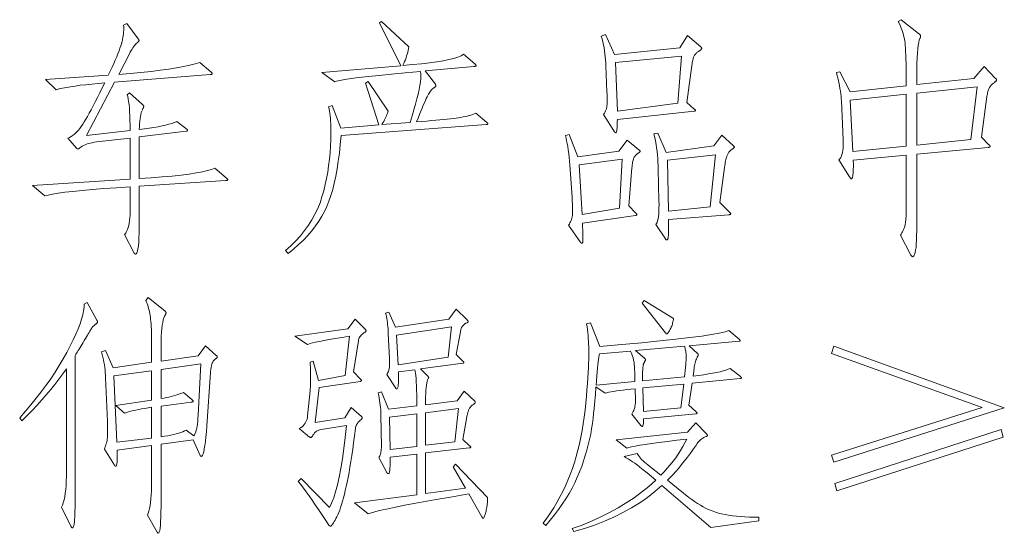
# Model space of a CAD drawing. Extents: x 0 to 1189, y 0 to 841.
# Tile 16 of 135: x 40 to 61, y 63 to 74. Entities that reach past the tile are written whole.
import ezdxf

# ---------------------------------------------------------------- set-up
doc = ezdxf.new("R2010")
doc.units = 0

msp = doc.modelspace()

# ---------------------------------------------------------------- linework, layer by layer
at = {"color": 7, "lineweight": 13}
for points in [[(44.449, 70.735), (44.456, 70.728), (44.462, 70.723), (44.468, 70.717), (44.472, 70.713), (44.476, 70.708), (44.48, 70.704), (44.482, 70.701), (44.484, 70.697), (44.485, 70.695), (44.486, 70.692), (44.485, 70.69), (44.484, 70.688), (44.481, 70.686), (44.477, 70.685), (44.472, 70.683), (44.467, 70.682), (44.46, 70.68), (44.452, 70.679), (44.443, 70.678), (44.433, 70.676), (42.596, 70.555), (42.596, 69.811), (42.595, 69.677), (42.593, 69.558), (42.589, 69.453), (42.583, 69.361), (42.576, 69.284), (42.567, 69.221), (42.557, 69.172), (42.545, 69.137), (42.532, 69.116), (42.517, 69.109), (42.513, 69.109), (42.51, 69.109), (42.508, 69.11), (42.505, 69.112), (42.502, 69.114), (42.499, 69.116), (42.497, 69.119), (42.495, 69.122), (42.492, 69.126), (42.49, 69.13), (42.284, 69.526), (42.306, 69.558), (42.326, 69.594), (42.344, 69.633), (42.359, 69.675), (42.371, 69.721), (42.382, 69.77), (42.39, 69.823), (42.396, 69.879), (42.399, 69.938), (42.4, 70.001), (42.4, 70.544), (42.108, 70.524), (41.839, 70.505), (41.596, 70.485), (41.377, 70.465), (41.182, 70.446), (41.012, 70.426), (40.867, 70.407), (40.747, 70.387), (40.651, 70.368), (40.579, 70.349), (40.321, 70.571), (42.4, 70.708), (42.4, 71.584), (41.683, 71.5), (41.635, 71.493), (41.591, 71.485), (41.549, 71.475), (41.509, 71.465), (41.473, 71.452), (41.439, 71.439), (41.407, 71.425), (41.378, 71.409), (41.352, 71.392), (41.329, 71.373), (41.324, 71.369), (41.319, 71.366), (41.314, 71.363), (41.309, 71.36), (41.305, 71.357), (41.301, 71.356), (41.297, 71.354), (41.293, 71.353), (41.29, 71.352), (41.287, 71.352), (41.283, 71.352), (41.28, 71.353), (41.277, 71.354), (41.274, 71.355), (41.271, 71.356), (41.268, 71.358), (41.264, 71.36), (41.261, 71.362), (41.258, 71.365), (41.255, 71.368), (41.07, 71.579), (41.109, 71.598), (41.147, 71.62), (41.184, 71.646), (41.22, 71.675), (41.256, 71.709), (41.291, 71.745), (41.325, 71.785), (41.359, 71.829), (41.392, 71.877), (41.424, 71.928), (41.457, 71.983), (41.492, 72.045), (41.53, 72.114), (41.57, 72.188), (41.613, 72.268), (41.658, 72.355), (41.705, 72.447), (41.755, 72.546), (41.807, 72.651), (41.862, 72.762), (41.718, 72.749), (41.582, 72.736), (41.456, 72.722), (41.339, 72.708), (41.231, 72.693), (41.132, 72.678), (41.042, 72.663), (40.962, 72.647), (40.89, 72.631), (40.827, 72.614), (40.595, 72.83), (41.936, 72.925), (41.978, 73.013), (42.016, 73.096), (42.052, 73.174), (42.085, 73.248), (42.114, 73.317), (42.141, 73.382), (42.164, 73.442), (42.184, 73.498), (42.201, 73.549), (42.216, 73.596), (42.228, 73.64), (42.238, 73.683), (42.247, 73.725), (42.254, 73.766), (42.259, 73.806), (42.263, 73.845), (42.266, 73.883), (42.266, 73.92), (42.266, 73.956), (42.263, 73.992), (42.327, 74.023), (42.575, 73.696), (42.578, 73.693), (42.58, 73.69), (42.583, 73.687), (42.585, 73.683), (42.587, 73.68), (42.588, 73.677), (42.589, 73.674), (42.59, 73.671), (42.59, 73.668), (42.59, 73.664), (42.59, 73.661), (42.589, 73.658), (42.588, 73.654), (42.586, 73.651), (42.584, 73.647), (42.581, 73.644), (42.578, 73.64), (42.574, 73.636), (42.569, 73.632), (42.564, 73.627), (42.548, 73.615), (42.532, 73.599), (42.515, 73.581), (42.497, 73.56), (42.48, 73.536), (42.461, 73.51), (42.443, 73.481), (42.424, 73.45), (42.404, 73.416), (42.385, 73.379), (42.158, 72.941), (42.403, 72.962), (42.632, 72.983), (42.846, 73.006), (43.043, 73.03), (43.224, 73.055), (43.389, 73.081), (43.538, 73.107), (43.671, 73.135), (43.788, 73.164), (43.889, 73.195), (44.121, 72.994), (44.127, 72.989), (44.133, 72.984), (44.138, 72.979), (44.142, 72.975), (44.145, 72.971), (44.148, 72.967), (44.15, 72.963), (44.152, 72.96), (44.153, 72.957), (44.153, 72.954), (44.153, 72.952), (44.151, 72.949), (44.149, 72.947), (44.145, 72.945), (44.141, 72.943), (44.136, 72.941), (44.13, 72.94), (44.123, 72.938), (44.115, 72.937), (44.106, 72.936), (42.068, 72.778), (41.471, 71.637), (42.4, 71.743), (42.4, 71.855), (42.398, 71.959), (42.395, 72.056), (42.39, 72.144), (42.385, 72.225), (42.378, 72.297), (42.369, 72.362), (42.36, 72.419), (42.349, 72.467), (42.337, 72.508), (42.39, 72.545), (42.664, 72.297), (42.669, 72.293), (42.674, 72.289), (42.678, 72.285), (42.681, 72.281), (42.684, 72.277), (42.687, 72.273), (42.688, 72.269), (42.69, 72.265), (42.691, 72.261), (42.691, 72.258), (42.691, 72.254), (42.69, 72.25), (42.689, 72.246), (42.688, 72.241), (42.687, 72.237), (42.685, 72.233), (42.683, 72.228), (42.681, 72.223), (42.678, 72.218), (42.675, 72.213), (42.662, 72.188), (42.65, 72.159), (42.639, 72.126), (42.629, 72.088), (42.621, 72.045), (42.614, 71.998), (42.607, 71.946), (42.602, 71.89), (42.598, 71.829), (42.596, 71.764), (42.706, 71.778), (42.81, 71.793), (42.907, 71.808), (42.998, 71.825), (43.081, 71.842), (43.158, 71.86), (43.228, 71.878), (43.292, 71.897), (43.348, 71.917), (43.398, 71.938), (43.615, 71.764), (43.617, 71.762), (43.618, 71.76), (43.62, 71.758), (43.621, 71.756), (43.623, 71.753), (43.623, 71.751), (43.624, 71.749), (43.625, 71.747), (43.625, 71.745), (43.625, 71.743), (43.625, 71.741), (43.624, 71.739), (43.623, 71.737), (43.621, 71.735), (43.619, 71.734), (43.616, 71.732), (43.612, 71.731), (43.608, 71.729), (43.604, 71.728), (43.599, 71.727), (42.596, 71.611), (42.596, 70.719), (42.85, 70.736), (43.084, 70.755), (43.297, 70.774), (43.489, 70.795), (43.661, 70.816), (43.811, 70.839), (43.941, 70.863), (44.05, 70.888), (44.138, 70.913), (44.206, 70.94)], [(50.008, 71.917), (50.012, 71.914), (50.015, 71.911), (50.018, 71.908), (50.021, 71.905), (50.023, 71.902), (50.025, 71.899), (50.027, 71.896), (50.028, 71.893), (50.028, 71.891), (50.029, 71.888), (50.028, 71.885), (50.027, 71.883), (50.025, 71.881), (50.023, 71.879), (50.019, 71.877), (50.015, 71.875), (50.011, 71.873), (50.005, 71.872), (49.999, 71.871), (49.992, 71.87), (46.898, 71.637), (46.882, 71.445), (46.863, 71.263), (46.84, 71.089), (46.815, 70.924), (46.786, 70.768), (46.754, 70.621), (46.72, 70.484), (46.682, 70.355), (46.641, 70.235), (46.597, 70.125), (46.548, 70.019), (46.491, 69.915), (46.427, 69.811), (46.356, 69.709), (46.277, 69.608), (46.19, 69.508), (46.096, 69.409), (45.994, 69.311), (45.885, 69.215), (45.768, 69.119), (45.716, 69.183), (45.829, 69.285), (45.934, 69.391), (46.032, 69.499), (46.121, 69.609), (46.203, 69.723), (46.276, 69.839), (46.342, 69.958), (46.4, 70.08), (46.45, 70.204), (46.492, 70.331), (46.528, 70.46), (46.56, 70.591), (46.589, 70.723), (46.613, 70.858), (46.634, 70.994), (46.651, 71.132), (46.665, 71.271), (46.674, 71.413), (46.68, 71.556), (46.682, 71.701), (46.681, 71.767), (46.68, 71.831), (46.677, 71.892), (46.674, 71.951), (46.67, 72.007), (46.665, 72.06), (46.658, 72.112), (46.651, 72.16), (46.643, 72.206), (46.634, 72.25), (46.708, 72.276), (46.893, 71.796), (47.706, 71.864), (47.421, 72.756), (47.474, 72.788), (47.901, 72.16), (47.894, 72.137), (47.886, 72.113), (47.876, 72.087), (47.865, 72.06), (47.852, 72.032), (47.838, 72.002), (47.823, 71.971), (47.807, 71.939), (47.789, 71.905), (47.769, 71.87), (48.371, 71.917), (48.414, 72.055), (48.453, 72.185), (48.487, 72.306), (48.516, 72.419), (48.541, 72.523), (48.562, 72.618), (48.578, 72.705), (48.589, 72.784), (48.596, 72.853), (48.598, 72.915), (48.598, 72.924), (48.598, 72.934), (48.598, 72.943), (48.597, 72.952), (48.597, 72.961), (48.596, 72.97), (48.595, 72.979), (48.595, 72.987), (48.594, 72.996), (48.593, 73.005), (48.266, 72.975), (47.971, 72.947), (47.708, 72.92), (47.477, 72.896), (47.278, 72.873), (47.112, 72.851), (46.977, 72.832), (46.875, 72.814), (46.804, 72.797), (46.766, 72.783), (46.492, 72.983), (48.17, 73.126), (47.716, 74.039), (47.759, 74.071), (48.345, 73.532), (48.338, 73.493), (48.329, 73.454), (48.32, 73.414), (48.309, 73.374), (48.297, 73.334), (48.284, 73.294), (48.269, 73.254), (48.253, 73.213), (48.236, 73.172), (48.218, 73.131), (48.424, 73.149), (48.613, 73.168), (48.784, 73.188), (48.939, 73.21), (49.077, 73.233), (49.198, 73.257), (49.302, 73.283), (49.389, 73.31), (49.458, 73.339), (49.511, 73.369), (49.749, 73.168), (49.755, 73.163), (49.76, 73.158), (49.765, 73.154), (49.769, 73.149), (49.773, 73.145), (49.775, 73.141), (49.778, 73.138), (49.779, 73.134), (49.78, 73.131), (49.781, 73.129), (49.78, 73.126), (49.779, 73.124), (49.776, 73.121), (49.773, 73.119), (49.769, 73.117), (49.763, 73.116), (49.757, 73.114), (49.75, 73.113), (49.742, 73.111), (49.733, 73.11), (48.693, 73.015), (48.91, 72.73), (48.912, 72.727), (48.913, 72.724), (48.915, 72.721), (48.916, 72.717), (48.917, 72.714), (48.918, 72.711), (48.919, 72.708), (48.92, 72.705), (48.92, 72.702), (48.92, 72.698), (48.92, 72.695), (48.919, 72.692), (48.918, 72.689), (48.917, 72.687), (48.915, 72.684), (48.912, 72.681), (48.91, 72.679), (48.907, 72.676), (48.903, 72.674), (48.899, 72.672), (48.882, 72.662), (48.866, 72.649), (48.85, 72.636), (48.834, 72.62), (48.818, 72.603), (48.803, 72.584), (48.788, 72.563), (48.774, 72.54), (48.76, 72.516), (48.746, 72.49), (48.731, 72.46), (48.714, 72.424), (48.696, 72.383), (48.675, 72.335), (48.652, 72.282), (48.627, 72.223), (48.601, 72.158), (48.572, 72.087), (48.541, 72.01), (48.508, 71.928), (48.62, 71.937), (48.726, 71.946), (48.826, 71.955), (48.919, 71.964), (49.007, 71.972), (49.088, 71.98), (49.163, 71.988), (49.231, 71.995), (49.294, 72.002), (49.35, 72.009), (49.402, 72.017), (49.452, 72.025), (49.5, 72.033), (49.545, 72.042), (49.589, 72.052), (49.629, 72.063), (49.668, 72.074), (49.704, 72.086), (49.738, 72.099), (49.77, 72.112)], [(60.856, 72.857), (60.86, 72.853), (60.864, 72.848), (60.867, 72.845), (60.869, 72.841), (60.872, 72.837), (60.874, 72.833), (60.875, 72.83), (60.876, 72.826), (60.877, 72.823), (60.877, 72.82), (60.877, 72.816), (60.875, 72.812), (60.872, 72.808), (60.868, 72.803), (60.863, 72.798), (60.857, 72.792), (60.85, 72.786), (60.842, 72.779), (60.832, 72.772), (60.822, 72.764), (60.811, 72.756), (60.8, 72.748), (60.79, 72.739), (60.78, 72.731), (60.771, 72.721), (60.762, 72.712), (60.753, 72.702), (60.745, 72.693), (60.737, 72.682), (60.729, 72.672), (60.722, 72.66), (60.715, 72.647), (60.709, 72.632), (60.702, 72.615), (60.696, 72.595), (60.691, 72.574), (60.685, 72.551), (60.68, 72.527), (60.676, 72.5), (60.671, 72.471), (60.555, 71.6), (60.713, 71.442), (60.718, 71.437), (60.723, 71.432), (60.727, 71.427), (60.73, 71.423), (60.733, 71.419), (60.736, 71.415), (60.737, 71.411), (60.739, 71.408), (60.74, 71.405), (60.74, 71.402), (60.739, 71.4), (60.738, 71.397), (60.736, 71.395), (60.733, 71.393), (60.729, 71.391), (60.725, 71.389), (60.719, 71.388), (60.713, 71.386), (60.706, 71.385), (60.698, 71.384), (59.172, 71.241), (59.172, 69.61), (59.171, 69.504), (59.168, 69.409), (59.164, 69.325), (59.158, 69.252), (59.15, 69.19), (59.14, 69.14), (59.128, 69.101), (59.115, 69.073), (59.099, 69.056), (59.082, 69.051), (59.08, 69.051), (59.078, 69.052), (59.075, 69.054), (59.072, 69.056), (59.069, 69.06), (59.066, 69.064), (59.062, 69.069), (59.059, 69.074), (59.055, 69.08), (59.051, 69.087), (58.824, 69.51), (58.84, 69.536), (58.855, 69.562), (58.869, 69.587), (58.881, 69.612), (58.892, 69.636), (58.902, 69.66), (58.911, 69.683), (58.918, 69.706), (58.924, 69.728), (58.929, 69.75), (58.933, 69.773), (58.937, 69.8), (58.94, 69.831), (58.943, 69.865), (58.945, 69.902), (58.947, 69.944), (58.948, 69.988), (58.949, 70.036), (58.95, 70.088), (58.95, 70.143), (58.95, 71.22), (57.821, 71.115), (57.821, 71.081), (57.822, 71.049), (57.822, 71.018), (57.822, 70.988), (57.822, 70.959), (57.821, 70.931), (57.82, 70.904), (57.819, 70.878), (57.817, 70.853), (57.815, 70.83), (57.813, 70.807), (57.811, 70.788), (57.808, 70.77), (57.806, 70.755), (57.803, 70.742), (57.8, 70.732), (57.797, 70.724), (57.793, 70.718), (57.79, 70.715), (57.786, 70.713), (57.782, 70.714), (57.778, 70.715), (57.774, 70.717), (57.77, 70.72), (57.766, 70.724), (57.761, 70.729), (57.756, 70.734), (57.752, 70.74), (57.747, 70.748), (57.741, 70.756), (57.514, 71.12), (57.534, 71.142), (57.552, 71.169), (57.567, 71.2), (57.579, 71.236), (57.59, 71.276), (57.597, 71.32), (57.603, 71.369), (57.606, 71.422), (57.606, 71.48), (57.604, 71.542), (57.567, 72.376), (57.564, 72.423), (57.56, 72.473), (57.553, 72.526), (57.545, 72.582), (57.535, 72.642), (57.524, 72.704), (57.511, 72.769), (57.496, 72.837), (57.48, 72.909), (57.462, 72.983), (57.535, 72.999), (57.752, 72.566), (58.95, 72.698), (58.95, 72.831), (58.949, 72.954), (58.948, 73.068), (58.946, 73.173), (58.944, 73.268), (58.941, 73.355), (58.937, 73.431), (58.933, 73.499), (58.929, 73.557), (58.924, 73.606), (58.918, 73.651), (58.91, 73.696), (58.9, 73.741), (58.888, 73.786), (58.875, 73.832), (58.86, 73.878), (58.843, 73.924), (58.824, 73.971), (58.804, 74.018), (58.781, 74.066), (58.839, 74.108), (59.214, 73.812), (59.222, 73.806), (59.229, 73.8), (59.236, 73.794), (59.241, 73.789), (59.246, 73.783), (59.25, 73.778), (59.253, 73.773), (59.255, 73.768), (59.256, 73.764), (59.256, 73.759), (59.256, 73.755), (59.256, 73.751), (59.255, 73.746), (59.254, 73.741), (59.252, 73.736), (59.251, 73.73), (59.249, 73.725), (59.246, 73.719), (59.244, 73.713), (59.241, 73.707), (59.228, 73.674), (59.216, 73.627), (59.206, 73.565), (59.197, 73.489), (59.189, 73.398), (59.183, 73.292), (59.178, 73.172), (59.175, 73.038), (59.173, 72.888), (59.172, 72.725), (60.391, 72.857), (60.613, 73.11)], [(54.284, 73.77), (54.569, 73.527), (54.573, 73.524), (54.576, 73.521), (54.579, 73.518), (54.582, 73.514), (54.584, 73.511), (54.586, 73.508), (54.588, 73.505), (54.589, 73.502), (54.59, 73.499), (54.59, 73.495), (54.589, 73.492), (54.587, 73.488), (54.584, 73.484), (54.58, 73.479), (54.575, 73.473), (54.568, 73.467), (54.56, 73.46), (54.551, 73.453), (54.541, 73.446), (54.529, 73.437), (54.517, 73.429), (54.506, 73.42), (54.495, 73.412), (54.485, 73.403), (54.475, 73.394), (54.466, 73.385), (54.457, 73.376), (54.449, 73.366), (54.441, 73.357), (54.434, 73.348), (54.427, 73.337), (54.421, 73.324), (54.415, 73.308), (54.409, 73.29), (54.403, 73.27), (54.398, 73.247), (54.392, 73.222), (54.388, 73.194), (54.383, 73.164), (54.379, 73.131), (54.273, 72.345), (54.431, 72.202), (54.436, 72.198), (54.441, 72.194), (54.445, 72.19), (54.448, 72.187), (54.451, 72.184), (54.454, 72.181), (54.455, 72.178), (54.457, 72.175), (54.458, 72.173), (54.458, 72.17), (54.458, 72.168), (54.457, 72.166), (54.455, 72.165), (54.454, 72.163), (54.451, 72.161), (54.448, 72.16), (54.445, 72.158), (54.441, 72.157), (54.436, 72.156), (54.431, 72.155), (52.79, 71.98), (52.789, 71.926), (52.788, 71.878), (52.787, 71.835), (52.785, 71.798), (52.782, 71.767), (52.778, 71.741), (52.774, 71.721), (52.769, 71.707), (52.764, 71.698), (52.758, 71.695), (52.756, 71.696), (52.753, 71.696), (52.751, 71.697), (52.749, 71.699), (52.746, 71.701), (52.743, 71.703), (52.741, 71.706), (52.738, 71.709), (52.735, 71.712), (52.732, 71.716), (52.494, 72.086), (52.504, 72.101), (52.514, 72.116), (52.522, 72.131), (52.53, 72.146), (52.538, 72.161), (52.544, 72.176), (52.55, 72.191), (52.555, 72.206), (52.559, 72.221), (52.563, 72.236), (52.565, 72.254), (52.568, 72.274), (52.57, 72.298), (52.571, 72.326), (52.572, 72.357), (52.572, 72.392), (52.572, 72.43), (52.571, 72.472), (52.57, 72.517), (52.568, 72.566), (52.547, 73.126), (52.544, 73.189), (52.539, 73.253), (52.533, 73.316), (52.526, 73.379), (52.516, 73.443), (52.506, 73.506), (52.493, 73.569), (52.479, 73.633), (52.464, 73.696), (52.446, 73.759), (52.536, 73.791), (52.726, 73.364), (54.12, 73.511)], [(54.157, 73.327), (52.753, 73.195), (52.79, 72.155), (54.078, 72.329)], [(60.465, 72.677), (59.172, 72.54), (59.172, 71.431), (60.328, 71.553)], [(58.95, 71.41), (58.95, 72.519), (57.752, 72.392), (57.81, 71.299)], [(53.001, 71.537), (53.249, 71.331), (53.254, 71.328), (53.258, 71.325), (53.262, 71.322), (53.266, 71.319), (53.269, 71.316), (53.271, 71.313), (53.273, 71.31), (53.274, 71.307), (53.275, 71.305), (53.275, 71.302), (53.275, 71.299), (53.273, 71.296), (53.271, 71.292), (53.268, 71.289), (53.263, 71.284), (53.258, 71.28), (53.252, 71.275), (53.245, 71.269), (53.237, 71.263), (53.228, 71.257), (53.218, 71.251), (53.209, 71.244), (53.201, 71.236), (53.192, 71.228), (53.184, 71.22), (53.176, 71.212), (53.169, 71.202), (53.162, 71.193), (53.155, 71.183), (53.149, 71.173), (53.142, 71.161), (53.137, 71.147), (53.131, 71.13), (53.126, 71.111), (53.121, 71.09), (53.116, 71.066), (53.112, 71.039), (53.108, 71.011), (53.104, 70.979), (53.101, 70.946), (53.038, 70.138), (53.186, 69.985), (53.19, 69.981), (53.193, 69.977), (53.196, 69.973), (53.199, 69.969), (53.201, 69.966), (53.203, 69.962), (53.205, 69.959), (53.206, 69.956), (53.206, 69.953), (53.207, 69.951), (53.206, 69.948), (53.206, 69.946), (53.204, 69.943), (53.202, 69.941), (53.2, 69.939), (53.197, 69.938), (53.194, 69.936), (53.19, 69.935), (53.185, 69.933), (53.18, 69.932), (52.045, 69.768), (52.047, 69.72), (52.049, 69.676), (52.051, 69.634), (52.052, 69.595), (52.053, 69.56), (52.054, 69.528), (52.055, 69.499), (52.055, 69.473), (52.056, 69.45), (52.056, 69.431), (52.056, 69.414), (52.055, 69.398), (52.054, 69.385), (52.052, 69.373), (52.051, 69.363), (52.048, 69.355), (52.045, 69.349), (52.042, 69.344), (52.039, 69.342), (52.035, 69.341), (52.031, 69.341), (52.026, 69.342), (52.022, 69.343), (52.019, 69.345), (52.015, 69.347), (52.011, 69.35), (52.008, 69.354), (52.004, 69.358), (52.001, 69.362), (51.998, 69.367), (51.75, 69.726), (51.766, 69.749), (51.78, 69.772), (51.793, 69.797), (51.804, 69.822), (51.813, 69.848), (51.821, 69.875), (51.826, 69.903), (51.831, 69.932), (51.833, 69.962), (51.834, 69.993), (51.834, 70.024), (51.834, 70.056), (51.833, 70.088), (51.832, 70.12), (51.831, 70.153), (51.83, 70.186), (51.829, 70.22), (51.827, 70.254), (51.826, 70.288), (51.824, 70.323), (51.787, 70.914), (51.78, 71.006), (51.772, 71.093), (51.764, 71.176), (51.754, 71.255), (51.744, 71.33), (51.733, 71.4), (51.722, 71.466), (51.709, 71.527), (51.695, 71.584), (51.681, 71.637), (51.76, 71.658), (51.95, 71.183), (52.821, 71.305)], [(55.017, 71.648), (55.265, 71.421), (55.269, 71.417), (55.273, 71.413), (55.276, 71.409), (55.279, 71.406), (55.281, 71.402), (55.283, 71.399), (55.285, 71.396), (55.286, 71.394), (55.286, 71.391), (55.287, 71.389), (55.286, 71.387), (55.284, 71.384), (55.281, 71.38), (55.277, 71.376), (55.272, 71.371), (55.266, 71.366), (55.258, 71.36), (55.249, 71.354), (55.24, 71.347), (55.229, 71.339), (55.217, 71.331), (55.206, 71.322), (55.196, 71.312), (55.186, 71.302), (55.176, 71.291), (55.167, 71.28), (55.159, 71.268), (55.151, 71.255), (55.143, 71.242), (55.136, 71.228), (55.129, 71.213), (55.123, 71.194), (55.116, 71.174), (55.11, 71.15), (55.104, 71.125), (55.098, 71.096), (55.092, 71.065), (55.086, 71.031), (55.081, 70.995), (55.075, 70.956), (54.975, 70.212), (55.176, 70.011), (55.182, 70.005), (55.187, 69.999), (55.192, 69.994), (55.196, 69.989), (55.199, 69.984), (55.202, 69.98), (55.205, 69.976), (55.206, 69.972), (55.207, 69.969), (55.207, 69.966), (55.207, 69.964), (55.206, 69.961), (55.204, 69.959), (55.201, 69.957), (55.198, 69.955), (55.194, 69.953), (55.189, 69.952), (55.184, 69.95), (55.177, 69.949), (55.17, 69.948), (53.877, 69.848), (53.878, 69.786), (53.879, 69.729), (53.879, 69.678), (53.879, 69.632), (53.879, 69.592), (53.879, 69.556), (53.878, 69.526), (53.877, 69.501), (53.876, 69.482), (53.874, 69.468), (53.873, 69.457), (53.871, 69.447), (53.869, 69.438), (53.866, 69.43), (53.864, 69.424), (53.861, 69.419), (53.858, 69.415), (53.855, 69.412), (53.852, 69.41), (53.848, 69.41), (53.844, 69.41), (53.841, 69.41), (53.837, 69.411), (53.834, 69.413), (53.83, 69.415), (53.827, 69.417), (53.823, 69.42), (53.82, 69.423), (53.817, 69.427), (53.814, 69.431), (53.608, 69.737), (53.623, 69.758), (53.636, 69.786), (53.647, 69.82), (53.657, 69.861), (53.665, 69.908), (53.671, 69.962), (53.675, 70.023), (53.677, 70.09), (53.678, 70.163), (53.676, 70.244), (53.661, 70.925), (53.659, 70.999), (53.655, 71.073), (53.65, 71.147), (53.644, 71.222), (53.636, 71.297), (53.626, 71.372), (53.614, 71.447), (53.602, 71.523), (53.587, 71.598), (53.571, 71.674), (53.65, 71.69), (53.83, 71.278), (54.848, 71.421)], [(54.88, 71.225), (53.856, 71.115), (53.877, 70.027), (54.769, 70.117)], [(52.895, 71.13), (51.977, 71.009), (52.04, 69.953), (52.837, 70.085)], [(41.693, 67.699), (41.695, 67.695), (41.697, 67.691), (41.698, 67.686), (41.7, 67.682), (41.701, 67.678), (41.702, 67.674), (41.703, 67.67), (41.703, 67.665), (41.704, 67.661), (41.704, 67.657), (41.703, 67.653), (41.702, 67.648), (41.7, 67.644), (41.697, 67.64), (41.694, 67.635), (41.689, 67.631), (41.684, 67.626), (41.678, 67.621), (41.672, 67.617), (41.664, 67.612), (41.656, 67.607), (41.648, 67.601), (41.64, 67.595), (41.632, 67.588), (41.624, 67.58), (41.617, 67.572), (41.609, 67.563), (41.601, 67.554), (41.593, 67.544), (41.585, 67.533), (41.576, 67.52), (41.566, 67.504), (41.554, 67.486), (41.54, 67.464), (41.525, 67.438), (41.508, 67.41), (41.489, 67.379), (41.469, 67.344), (41.447, 67.307), (41.424, 67.266), (41.4, 67.225), (41.377, 67.186), (41.355, 67.149), (41.334, 67.114), (41.314, 67.081), (41.295, 67.051), (41.277, 67.022), (41.26, 66.996), (41.244, 66.972), (41.229, 66.949), (41.229, 64.109), (41.228, 63.993), (41.228, 63.886), (41.227, 63.789), (41.226, 63.702), (41.225, 63.625), (41.223, 63.558), (41.221, 63.5), (41.218, 63.452), (41.216, 63.414), (41.213, 63.386), (41.209, 63.364), (41.206, 63.344), (41.202, 63.327), (41.198, 63.312), (41.194, 63.299), (41.19, 63.289), (41.185, 63.28), (41.181, 63.275), (41.176, 63.271), (41.17, 63.27), (41.168, 63.27), (41.166, 63.271), (41.163, 63.273), (41.16, 63.276), (41.157, 63.279), (41.154, 63.283), (41.15, 63.288), (41.147, 63.294), (41.143, 63.3), (41.139, 63.307), (40.938, 63.708), (40.958, 63.754), (40.976, 63.807), (40.992, 63.867), (41.006, 63.934), (41.017, 64.008), (41.027, 64.089), (41.034, 64.177), (41.04, 64.272), (41.043, 64.375), (41.044, 64.484), (41.044, 66.664), (40.965, 66.553), (40.882, 66.441), (40.796, 66.33), (40.707, 66.218), (40.613, 66.107), (40.517, 65.997), (40.416, 65.886), (40.312, 65.776), (40.205, 65.666), (40.094, 65.556), (40.046, 65.619), (40.168, 65.757), (40.286, 65.895), (40.398, 66.033), (40.506, 66.172), (40.609, 66.311), (40.707, 66.45), (40.8, 66.59), (40.889, 66.731), (40.973, 66.872), (41.052, 67.013), (41.124, 67.15), (41.189, 67.28), (41.245, 67.403), (41.294, 67.517), (41.335, 67.624), (41.367, 67.723), (41.392, 67.814), (41.409, 67.898), (41.418, 67.974), (41.419, 68.042), (41.482, 68.079)], [(44.238, 66.949), (44.242, 66.946), (44.245, 66.943), (44.248, 66.94), (44.251, 66.936), (44.253, 66.933), (44.255, 66.93), (44.257, 66.926), (44.258, 66.922), (44.258, 66.919), (44.259, 66.915), (44.258, 66.911), (44.257, 66.907), (44.255, 66.903), (44.252, 66.899), (44.248, 66.894), (44.243, 66.889), (44.238, 66.884), (44.232, 66.879), (44.224, 66.873), (44.216, 66.868), (44.208, 66.862), (44.2, 66.855), (44.193, 66.848), (44.186, 66.84), (44.179, 66.831), (44.172, 66.822), (44.166, 66.813), (44.161, 66.803), (44.155, 66.792), (44.15, 66.781), (44.146, 66.768), (44.141, 66.754), (44.137, 66.739), (44.134, 66.721), (44.13, 66.703), (44.127, 66.682), (44.124, 66.66), (44.121, 66.637), (44.118, 66.612), (44.116, 66.585), (44.037, 65.445), (44.027, 65.321), (44.017, 65.209), (44.006, 65.111), (43.995, 65.026), (43.983, 64.954), (43.97, 64.895), (43.958, 64.849), (43.944, 64.817), (43.93, 64.797), (43.916, 64.79), (43.913, 64.791), (43.911, 64.791), (43.909, 64.792), (43.907, 64.794), (43.905, 64.796), (43.903, 64.798), (43.901, 64.801), (43.899, 64.804), (43.897, 64.807), (43.894, 64.811), (43.747, 65.144), (43.06, 65.054), (43.06, 63.856), (43.06, 63.723), (43.058, 63.603), (43.055, 63.498), (43.051, 63.407), (43.046, 63.329), (43.039, 63.266), (43.032, 63.217), (43.023, 63.182), (43.013, 63.161), (43.002, 63.154), (43, 63.154), (42.998, 63.155), (42.995, 63.156), (42.993, 63.158), (42.99, 63.16), (42.988, 63.163), (42.985, 63.167), (42.982, 63.171), (42.979, 63.175), (42.976, 63.18), (42.77, 63.539), (42.787, 63.581), (42.802, 63.629), (42.816, 63.684), (42.827, 63.745), (42.837, 63.814), (42.845, 63.889), (42.852, 63.971), (42.856, 64.06), (42.859, 64.155), (42.86, 64.257), (42.86, 65.028), (42.126, 64.928), (42.127, 64.862), (42.126, 64.804), (42.125, 64.753), (42.123, 64.708), (42.121, 64.67), (42.117, 64.639), (42.113, 64.615), (42.107, 64.598), (42.101, 64.588), (42.094, 64.584), (42.091, 64.585), (42.088, 64.585), (42.085, 64.586), (42.082, 64.588), (42.08, 64.59), (42.077, 64.592), (42.075, 64.595), (42.072, 64.598), (42.07, 64.602), (42.068, 64.606), (41.851, 64.949), (41.864, 64.981), (41.876, 65.013), (41.886, 65.045), (41.895, 65.076), (41.903, 65.106), (41.909, 65.137), (41.914, 65.166), (41.917, 65.195), (41.919, 65.224), (41.92, 65.252), (41.92, 65.28), (41.92, 65.309), (41.92, 65.337), (41.919, 65.365), (41.919, 65.394), (41.918, 65.423), (41.917, 65.452), (41.917, 65.481), (41.916, 65.51), (41.915, 65.54), (41.878, 66.48), (41.875, 66.533), (41.871, 66.586), (41.866, 66.639), (41.859, 66.693), (41.851, 66.748), (41.842, 66.802), (41.832, 66.857), (41.82, 66.912), (41.808, 66.968), (41.793, 67.023), (41.878, 67.055), (42.036, 66.68), (42.86, 66.802), (42.86, 67.145), (42.859, 67.225), (42.859, 67.301), (42.857, 67.373), (42.856, 67.441), (42.853, 67.504), (42.85, 67.564), (42.847, 67.619), (42.843, 67.67), (42.838, 67.717), (42.833, 67.76), (42.828, 67.8), (42.821, 67.839), (42.814, 67.877), (42.805, 67.914), (42.796, 67.951), (42.786, 67.986), (42.776, 68.02), (42.764, 68.053), (42.752, 68.085), (42.738, 68.116), (42.786, 68.185), (43.145, 67.894), (43.149, 67.89), (43.152, 67.886), (43.156, 67.882), (43.158, 67.878), (43.161, 67.874), (43.163, 67.87), (43.164, 67.866), (43.165, 67.862), (43.166, 67.859), (43.166, 67.855), (43.166, 67.851), (43.165, 67.847), (43.165, 67.844), (43.164, 67.84), (43.163, 67.836), (43.162, 67.832), (43.161, 67.828), (43.159, 67.824), (43.157, 67.819), (43.155, 67.815), (43.137, 67.787), (43.121, 67.75), (43.107, 67.705), (43.095, 67.652), (43.084, 67.591), (43.076, 67.521), (43.069, 67.443), (43.064, 67.357), (43.061, 67.263), (43.06, 67.161), (43.06, 66.828), (43.852, 66.939), (44.005, 67.155)], [(53.988, 67.736), (53.984, 67.711), (53.98, 67.686), (53.975, 67.662), (53.969, 67.639), (53.963, 67.616), (53.956, 67.594), (53.948, 67.572), (53.939, 67.55), (53.929, 67.529), (53.919, 67.509), (53.909, 67.49), (53.9, 67.473), (53.891, 67.458), (53.883, 67.445), (53.875, 67.434), (53.868, 67.425), (53.862, 67.418), (53.857, 67.413), (53.852, 67.41), (53.848, 67.409), (53.844, 67.409), (53.841, 67.41), (53.837, 67.411), (53.834, 67.412), (53.83, 67.414), (53.827, 67.416), (53.823, 67.419), (53.82, 67.422), (53.817, 67.426), (53.814, 67.43), (53.317, 68.063), (53.365, 68.121)], [(50.023, 63.919), (50.022, 63.882), (50.02, 63.846), (50.018, 63.811), (50.015, 63.777), (50.011, 63.745), (50.007, 63.714), (50.002, 63.684), (49.996, 63.656), (49.99, 63.629), (49.984, 63.603), (49.977, 63.578), (49.971, 63.557), (49.964, 63.538), (49.958, 63.521), (49.953, 63.508), (49.947, 63.496), (49.942, 63.487), (49.937, 63.481), (49.933, 63.477), (49.928, 63.476), (49.926, 63.476), (49.924, 63.477), (49.922, 63.478), (49.919, 63.48), (49.916, 63.482), (49.914, 63.485), (49.911, 63.489), (49.908, 63.493), (49.905, 63.497), (49.902, 63.502), (49.622, 63.993), (49.232, 63.926), (48.881, 63.865), (48.569, 63.808), (48.296, 63.758), (48.062, 63.712), (47.867, 63.672), (47.712, 63.637), (47.595, 63.608), (47.517, 63.584), (47.479, 63.566), (47.183, 63.803), (48.514, 63.977), (48.514, 64.843), (47.943, 64.78), (47.944, 64.761), (47.945, 64.742), (47.945, 64.722), (47.946, 64.701), (47.945, 64.679), (47.945, 64.657), (47.944, 64.633), (47.943, 64.609), (47.942, 64.584), (47.941, 64.558), (47.939, 64.533), (47.937, 64.511), (47.935, 64.491), (47.932, 64.474), (47.93, 64.459), (47.927, 64.447), (47.923, 64.438), (47.92, 64.431), (47.916, 64.427), (47.912, 64.426), (47.908, 64.426), (47.904, 64.427), (47.9, 64.428), (47.896, 64.43), (47.892, 64.433), (47.888, 64.436), (47.885, 64.439), (47.881, 64.443), (47.878, 64.447), (47.875, 64.452), (47.701, 64.769), (47.712, 64.786), (47.722, 64.804), (47.73, 64.824), (47.738, 64.845), (47.744, 64.868), (47.749, 64.893), (47.753, 64.919), (47.756, 64.947), (47.758, 64.976), (47.759, 65.007), (47.748, 65.677), (47.748, 65.714), (47.746, 65.753), (47.743, 65.795), (47.739, 65.839), (47.734, 65.884), (47.727, 65.933), (47.72, 65.983), (47.711, 66.035), (47.701, 66.09), (47.69, 66.147), (47.764, 66.173), (47.912, 65.799), (48.514, 65.873), (48.513, 65.994), (48.512, 66.106), (48.51, 66.208), (48.507, 66.3), (48.503, 66.382), (48.498, 66.454), (48.493, 66.516), (48.487, 66.569), (48.479, 66.611), (48.471, 66.643), (48.123, 66.596), (48.124, 66.527), (48.125, 66.465), (48.124, 66.41), (48.122, 66.363), (48.119, 66.323), (48.115, 66.29), (48.109, 66.264), (48.103, 66.246), (48.095, 66.235), (48.086, 66.232), (48.084, 66.232), (48.082, 66.232), (48.08, 66.233), (48.078, 66.234), (48.075, 66.235), (48.073, 66.237), (48.071, 66.239), (48.069, 66.242), (48.067, 66.244), (48.065, 66.247), (47.875, 66.543), (47.888, 66.561), (47.899, 66.582), (47.909, 66.607), (47.917, 66.635), (47.924, 66.667), (47.929, 66.703), (47.932, 66.742), (47.934, 66.785), (47.934, 66.831), (47.933, 66.881), (47.906, 67.414), (47.904, 67.465), (47.901, 67.514), (47.897, 67.562), (47.892, 67.607), (47.887, 67.652), (47.881, 67.694), (47.874, 67.735), (47.866, 67.774), (47.858, 67.811), (47.848, 67.847), (47.917, 67.873), (48.06, 67.551), (49.2, 67.72), (49.353, 67.937), (49.585, 67.704), (49.59, 67.7), (49.595, 67.696), (49.599, 67.692), (49.602, 67.689), (49.605, 67.685), (49.607, 67.682), (49.609, 67.679), (49.611, 67.676), (49.611, 67.673), (49.612, 67.67), (49.611, 67.667), (49.61, 67.665), (49.608, 67.662), (49.605, 67.659), (49.601, 67.656), (49.596, 67.652), (49.591, 67.649), (49.585, 67.646), (49.577, 67.642), (49.569, 67.638), (49.561, 67.634), (49.553, 67.63), (49.545, 67.625), (49.537, 67.62), (49.529, 67.615), (49.522, 67.609), (49.514, 67.602), (49.507, 67.595), (49.5, 67.588), (49.493, 67.58), (49.486, 67.572), (49.48, 67.562), (49.474, 67.552), (49.468, 67.541), (49.463, 67.528), (49.458, 67.515), (49.454, 67.5), (49.45, 67.485), (49.446, 67.468), (49.443, 67.451), (49.353, 66.965), (49.495, 66.828), (49.499, 66.824), (49.503, 66.82), (49.506, 66.816), (49.509, 66.813), (49.511, 66.81), (49.513, 66.807), (49.515, 66.804), (49.516, 66.801), (49.516, 66.799), (49.517, 66.796), (49.516, 66.794), (49.516, 66.792), (49.515, 66.791), (49.513, 66.789), (49.511, 66.787), (49.509, 66.786), (49.506, 66.784), (49.503, 66.783), (49.499, 66.782), (49.495, 66.781), (48.593, 66.659), (48.746, 66.506), (48.75, 66.502), (48.753, 66.498), (48.757, 66.494), (48.759, 66.491), (48.762, 66.488), (48.764, 66.484), (48.765, 66.482), (48.766, 66.479), (48.767, 66.477), (48.767, 66.474), (48.767, 66.472), (48.767, 66.47), (48.766, 66.468), (48.765, 66.466), (48.764, 66.464), (48.763, 66.462), (48.762, 66.46), (48.76, 66.457), (48.758, 66.455), (48.756, 66.453), (48.745, 66.43), (48.736, 66.399), (48.727, 66.361), (48.719, 66.316), (48.713, 66.263), (48.708, 66.204), (48.704, 66.137), (48.701, 66.063), (48.699, 65.982), (48.698, 65.894), (49.374, 65.978), (49.522, 66.184), (49.749, 65.973), (49.751, 65.971), (49.753, 65.968), (49.754, 65.966), (49.756, 65.964), (49.757, 65.961), (49.758, 65.958), (49.758, 65.955), (49.759, 65.953), (49.759, 65.95), (49.759, 65.946), (49.759, 65.943), (49.759, 65.94), (49.758, 65.937), (49.757, 65.935), (49.755, 65.932), (49.754, 65.929), (49.752, 65.927), (49.749, 65.924), (49.747, 65.922), (49.744, 65.92), (49.726, 65.908), (49.71, 65.896), (49.695, 65.884), (49.682, 65.872), (49.669, 65.859), (49.658, 65.847), (49.648, 65.834), (49.639, 65.82), (49.631, 65.807), (49.625, 65.793), (49.619, 65.779), (49.614, 65.765), (49.609, 65.75), (49.604, 65.735), (49.599, 65.719), (49.595, 65.703), (49.591, 65.687), (49.587, 65.67), (49.583, 65.653), (49.58, 65.635), (49.495, 65.155), (49.638, 65.023), (49.643, 65.019), (49.648, 65.015), (49.651, 65.011), (49.655, 65.007), (49.658, 65.004), (49.66, 65.001), (49.662, 64.998), (49.663, 64.996), (49.664, 64.993), (49.664, 64.991), (49.664, 64.989), (49.663, 64.987), (49.662, 64.985), (49.659, 64.983), (49.656, 64.982), (49.653, 64.98), (49.649, 64.979), (49.644, 64.977), (49.639, 64.976), (49.633, 64.975), (48.698, 64.87), (48.698, 64.004), (49.554, 64.115), (49.29, 64.574), (49.342, 64.627)], [(47.41, 67.509), (47.414, 67.505), (47.418, 67.501), (47.421, 67.497), (47.424, 67.493), (47.426, 67.489), (47.428, 67.486), (47.429, 67.482), (47.431, 67.479), (47.431, 67.475), (47.431, 67.472), (47.431, 67.469), (47.43, 67.466), (47.429, 67.463), (47.427, 67.459), (47.425, 67.456), (47.422, 67.453), (47.418, 67.45), (47.414, 67.447), (47.41, 67.444), (47.405, 67.44), (47.382, 67.426), (47.361, 67.411), (47.342, 67.395), (47.325, 67.379), (47.31, 67.361), (47.297, 67.343), (47.287, 67.324), (47.278, 67.304), (47.272, 67.283), (47.268, 67.261), (47.167, 66.601), (47.321, 66.437), (47.323, 66.434), (47.324, 66.431), (47.326, 66.428), (47.327, 66.426), (47.328, 66.423), (47.329, 66.42), (47.33, 66.418), (47.331, 66.415), (47.331, 66.413), (47.331, 66.411), (47.331, 66.409), (47.33, 66.407), (47.329, 66.405), (47.328, 66.403), (47.326, 66.402), (47.323, 66.4), (47.321, 66.399), (47.318, 66.397), (47.314, 66.396), (47.31, 66.395), (46.434, 66.263), (46.349, 65.519), (46.977, 65.614), (47.115, 65.836), (47.331, 65.646), (47.335, 65.642), (47.339, 65.639), (47.342, 65.636), (47.345, 65.633), (47.347, 65.63), (47.349, 65.627), (47.35, 65.623), (47.351, 65.62), (47.352, 65.617), (47.352, 65.614), (47.352, 65.611), (47.351, 65.608), (47.35, 65.604), (47.348, 65.601), (47.346, 65.598), (47.343, 65.595), (47.339, 65.592), (47.335, 65.589), (47.331, 65.585), (47.326, 65.582), (47.307, 65.566), (47.289, 65.549), (47.273, 65.531), (47.258, 65.513), (47.245, 65.494), (47.234, 65.474), (47.224, 65.453), (47.216, 65.432), (47.209, 65.41), (47.204, 65.387), (47.185, 65.233), (47.166, 65.086), (47.147, 64.946), (47.128, 64.812), (47.108, 64.685), (47.088, 64.566), (47.069, 64.453), (47.049, 64.346), (47.029, 64.247), (47.009, 64.154), (46.989, 64.067), (46.969, 63.986), (46.949, 63.909), (46.929, 63.837), (46.909, 63.77), (46.889, 63.707), (46.869, 63.65), (46.849, 63.598), (46.829, 63.55), (46.808, 63.508), (46.789, 63.469), (46.771, 63.435), (46.754, 63.405), (46.738, 63.379), (46.724, 63.357), (46.711, 63.339), (46.699, 63.325), (46.689, 63.315), (46.679, 63.309), (46.671, 63.307), (46.668, 63.307), (46.665, 63.308), (46.662, 63.309), (46.659, 63.31), (46.655, 63.312), (46.652, 63.315), (46.649, 63.317), (46.646, 63.32), (46.643, 63.324), (46.64, 63.328), (46.563, 63.445), (46.488, 63.556), (46.417, 63.663), (46.347, 63.764), (46.281, 63.86), (46.216, 63.951), (46.155, 64.036), (46.096, 64.117), (46.039, 64.192), (45.985, 64.262), (46.048, 64.321), (46.65, 63.703), (46.696, 63.796), (46.741, 63.908), (46.783, 64.038), (46.822, 64.186), (46.86, 64.352), (46.895, 64.537), (46.928, 64.739), (46.959, 64.96), (46.988, 65.199), (47.014, 65.456), (46.471, 65.366), (46.448, 65.361), (46.427, 65.355), (46.408, 65.348), (46.39, 65.34), (46.374, 65.331), (46.359, 65.321), (46.346, 65.31), (46.334, 65.298), (46.324, 65.285), (46.315, 65.271), (46.307, 65.257), (46.3, 65.244), (46.293, 65.233), (46.287, 65.223), (46.281, 65.215), (46.276, 65.209), (46.271, 65.203), (46.267, 65.2), (46.263, 65.198), (46.259, 65.197), (46.256, 65.197), (46.253, 65.197), (46.25, 65.198), (46.247, 65.199), (46.244, 65.199), (46.24, 65.201), (46.237, 65.202), (46.234, 65.204), (46.231, 65.205), (46.228, 65.207), (46.006, 65.387), (46.037, 65.406), (46.066, 65.427), (46.091, 65.449), (46.113, 65.474), (46.133, 65.5), (46.149, 65.529), (46.163, 65.559), (46.173, 65.591), (46.181, 65.625), (46.186, 65.661), (46.238, 66.189), (46.24, 66.217), (46.242, 66.245), (46.244, 66.274), (46.245, 66.303), (46.246, 66.333), (46.247, 66.364), (46.248, 66.394), (46.248, 66.426), (46.249, 66.458), (46.249, 66.49), (46.249, 66.523), (46.248, 66.555), (46.248, 66.587), (46.247, 66.619), (46.246, 66.651), (46.245, 66.683), (46.244, 66.714), (46.242, 66.745), (46.24, 66.776), (46.238, 66.807), (46.307, 66.823), (46.418, 66.411), (46.988, 66.522), (47.078, 67.356), (46.919, 67.33), (46.775, 67.307), (46.647, 67.285), (46.535, 67.265), (46.438, 67.246), (46.356, 67.23), (46.29, 67.215), (46.24, 67.202), (46.205, 67.191), (46.186, 67.182), (45.911, 67.361), (47.041, 67.514), (47.199, 67.72)], [(55.413, 66.495), (55.417, 66.492), (55.421, 66.489), (55.424, 66.486), (55.427, 66.484), (55.429, 66.481), (55.431, 66.478), (55.432, 66.476), (55.434, 66.474), (55.434, 66.471), (55.434, 66.469), (55.434, 66.467), (55.433, 66.465), (55.432, 66.463), (55.43, 66.461), (55.428, 66.46), (55.425, 66.458), (55.421, 66.457), (55.417, 66.456), (55.413, 66.454), (55.408, 66.453), (54.384, 66.353), (54.315, 65.888), (54.463, 65.751), (54.468, 65.747), (54.473, 65.743), (54.477, 65.739), (54.48, 65.736), (54.483, 65.732), (54.485, 65.729), (54.487, 65.725), (54.488, 65.722), (54.489, 65.72), (54.489, 65.717), (54.489, 65.714), (54.488, 65.712), (54.487, 65.71), (54.485, 65.708), (54.483, 65.707), (54.48, 65.706), (54.477, 65.705), (54.473, 65.704), (54.468, 65.704), (54.463, 65.704), (53.349, 65.598), (53.349, 65.567), (53.348, 65.539), (53.346, 65.515), (53.344, 65.493), (53.341, 65.475), (53.338, 65.461), (53.334, 65.449), (53.329, 65.441), (53.324, 65.436), (53.317, 65.434), (53.315, 65.435), (53.313, 65.435), (53.311, 65.436), (53.308, 65.438), (53.306, 65.44), (53.303, 65.442), (53.3, 65.445), (53.297, 65.448), (53.294, 65.451), (53.291, 65.456), (53.101, 65.698), (53.116, 65.723), (53.129, 65.749), (53.141, 65.776), (53.151, 65.805), (53.159, 65.834), (53.166, 65.865), (53.171, 65.897), (53.174, 65.93), (53.175, 65.964), (53.175, 65.999), (53.17, 66.237), (53.078, 66.227), (52.992, 66.218), (52.913, 66.208), (52.839, 66.199), (52.772, 66.189), (52.712, 66.18), (52.657, 66.17), (52.609, 66.161), (52.567, 66.151), (52.531, 66.142), (52.33, 66.279), (52.33, 66.251), (52.328, 66.215), (52.325, 66.17), (52.321, 66.116), (52.316, 66.053), (52.309, 65.981), (52.302, 65.9), (52.293, 65.811), (52.283, 65.713), (52.272, 65.606), (52.259, 65.494), (52.242, 65.382), (52.222, 65.269), (52.198, 65.156), (52.171, 65.042), (52.141, 64.928), (52.107, 64.813), (52.07, 64.698), (52.029, 64.582), (51.985, 64.466), (51.936, 64.349), (51.882, 64.233), (51.823, 64.118), (51.759, 64.003), (51.69, 63.888), (51.615, 63.774), (51.535, 63.661), (51.45, 63.548), (51.36, 63.435), (51.264, 63.323), (51.206, 63.37), (51.285, 63.478), (51.361, 63.588), (51.433, 63.699), (51.501, 63.813), (51.566, 63.929), (51.626, 64.046), (51.683, 64.166), (51.736, 64.288), (51.786, 64.411), (51.831, 64.537), (51.874, 64.665), (51.913, 64.795), (51.949, 64.928), (51.982, 65.064), (52.012, 65.202), (52.039, 65.343), (52.063, 65.486), (52.084, 65.632), (52.102, 65.78), (52.117, 65.931), (52.129, 66.078), (52.14, 66.217), (52.15, 66.347), (52.159, 66.467), (52.166, 66.579), (52.172, 66.682), (52.177, 66.776), (52.18, 66.861), (52.182, 66.938), (52.183, 67.005), (52.182, 67.068), (52.181, 67.13), (52.178, 67.192), (52.175, 67.254), (52.171, 67.316), (52.165, 67.377), (52.159, 67.438), (52.152, 67.499), (52.144, 67.56), (52.135, 67.62), (52.214, 67.641), (52.415, 67.14), (52.886, 67.18), (53.314, 67.219), (53.698, 67.256), (54.038, 67.292), (54.335, 67.327), (54.588, 67.36), (54.798, 67.392), (54.964, 67.422), (55.086, 67.45), (55.165, 67.477), (55.387, 67.293), (55.391, 67.288), (55.394, 67.285), (55.398, 67.281), (55.4, 67.277), (55.403, 67.274), (55.405, 67.271), (55.406, 67.268), (55.407, 67.266), (55.408, 67.263), (55.408, 67.261), (55.408, 67.259), (55.407, 67.257), (55.406, 67.256), (55.405, 67.254), (55.403, 67.253), (55.4, 67.252), (55.398, 67.251), (55.394, 67.251), (55.391, 67.25), (55.387, 67.25), (54.321, 67.155), (54.5, 66.992), (54.503, 66.99), (54.506, 66.987), (54.508, 66.985), (54.51, 66.983), (54.512, 66.98), (54.513, 66.978), (54.514, 66.976), (54.515, 66.973), (54.516, 66.971), (54.516, 66.968), (54.516, 66.965), (54.515, 66.962), (54.515, 66.959), (54.514, 66.956), (54.513, 66.953), (54.512, 66.949), (54.511, 66.946), (54.509, 66.942), (54.507, 66.938), (54.505, 66.934), (54.494, 66.914), (54.484, 66.893), (54.474, 66.87), (54.465, 66.846), (54.456, 66.82), (54.449, 66.793), (54.442, 66.764), (54.436, 66.734), (54.431, 66.703), (54.426, 66.67), (54.405, 66.506), (54.522, 66.521), (54.631, 66.536), (54.731, 66.552), (54.822, 66.568), (54.905, 66.584), (54.98, 66.6), (55.045, 66.617), (55.103, 66.634), (55.151, 66.652), (55.192, 66.67)], [(49.253, 67.557), (48.081, 67.382), (48.118, 66.749), (49.179, 66.907)], [(53.164, 66.39), (53.159, 66.59), (53.158, 66.648), (53.156, 66.703), (53.151, 66.755), (53.145, 66.804), (53.137, 66.85), (53.127, 66.894), (53.115, 66.935), (53.102, 66.972), (53.086, 67.007), (53.069, 67.039), (52.41, 66.981), (52.403, 66.95), (52.396, 66.91), (52.39, 66.863), (52.382, 66.808), (52.375, 66.745), (52.368, 66.674), (52.36, 66.595), (52.352, 66.508), (52.344, 66.413), (52.336, 66.311)], [(54.241, 66.691), (54.244, 66.716), (54.247, 66.741), (54.249, 66.765), (54.251, 66.789), (54.253, 66.813), (54.255, 66.836), (54.256, 66.859), (54.257, 66.882), (54.257, 66.904), (54.257, 66.926), (54.257, 66.947), (54.256, 66.969), (54.254, 66.991), (54.251, 67.013), (54.248, 67.035), (54.244, 67.057), (54.239, 67.079), (54.234, 67.101), (54.227, 67.123), (54.22, 67.145), (53.175, 67.05), (53.37, 66.886), (53.374, 66.883), (53.378, 66.88), (53.381, 66.877), (53.384, 66.874), (53.386, 66.871), (53.388, 66.868), (53.39, 66.865), (53.391, 66.862), (53.391, 66.86), (53.391, 66.857), (53.391, 66.854), (53.391, 66.851), (53.39, 66.848), (53.388, 66.844), (53.386, 66.839), (53.384, 66.835), (53.381, 66.83), (53.378, 66.824), (53.374, 66.818), (53.37, 66.812), (53.366, 66.806), (53.362, 66.799), (53.359, 66.791), (53.355, 66.783), (53.352, 66.775), (53.349, 66.766), (53.346, 66.756), (53.343, 66.746), (53.341, 66.736), (53.339, 66.725), (53.337, 66.713), (53.335, 66.7), (53.333, 66.684), (53.332, 66.668), (53.331, 66.649), (53.33, 66.629), (53.329, 66.607), (53.328, 66.584), (53.328, 66.559), (53.328, 66.532), (53.328, 66.406), (54.22, 66.49)], [(61.041, 65.83), (57.409, 64.669), (57.356, 64.822), (60.566, 65.836), (57.356, 66.992), (57.403, 67.145)], [(43.905, 66.765), (43.06, 66.649), (43.06, 66.026), (43.118, 66.036), (43.174, 66.048), (43.228, 66.06), (43.279, 66.072), (43.328, 66.085), (43.375, 66.098), (43.42, 66.112), (43.462, 66.127), (43.503, 66.142), (43.541, 66.158), (43.72, 66.005), (43.725, 66), (43.73, 65.996), (43.734, 65.993), (43.737, 65.989), (43.74, 65.985), (43.742, 65.982), (43.744, 65.979), (43.746, 65.976), (43.746, 65.973), (43.747, 65.97), (43.746, 65.968), (43.745, 65.965), (43.743, 65.963), (43.74, 65.961), (43.736, 65.959), (43.731, 65.957), (43.726, 65.956), (43.72, 65.954), (43.712, 65.953), (43.704, 65.952), (43.06, 65.867), (43.06, 65.213), (43.135, 65.224), (43.205, 65.235), (43.27, 65.248), (43.331, 65.261), (43.386, 65.275), (43.437, 65.289), (43.483, 65.305), (43.525, 65.321), (43.562, 65.338), (43.594, 65.355), (43.757, 65.234), (43.772, 65.256), (43.786, 65.283), (43.799, 65.315), (43.81, 65.352), (43.821, 65.393), (43.829, 65.44), (43.837, 65.491), (43.843, 65.546), (43.848, 65.607), (43.852, 65.672)], [(42.86, 65.186), (42.86, 65.841), (42.785, 65.83), (42.713, 65.819), (42.646, 65.807), (42.583, 65.795), (42.523, 65.783), (42.468, 65.77), (42.416, 65.757), (42.368, 65.743), (42.324, 65.729), (42.284, 65.714), (42.094, 65.883), (42.86, 65.994), (42.86, 66.622), (42.052, 66.511), (42.115, 65.097)], [(54.204, 66.337), (53.333, 66.253), (53.344, 65.751), (54.146, 65.83)], [(49.406, 65.814), (48.698, 65.725), (48.698, 65.033), (49.321, 65.107)], [(48.514, 65.007), (48.514, 65.704), (47.928, 65.63), (47.943, 64.938)], [(55.809, 63.418), (54.785, 63.281), (53.74, 64.173), (53.591, 64.043), (53.433, 63.921), (53.267, 63.805), (53.092, 63.696), (52.908, 63.595), (52.716, 63.5), (52.515, 63.412), (52.306, 63.331), (52.087, 63.258), (51.86, 63.191), (51.829, 63.254), (52.038, 63.331), (52.24, 63.414), (52.435, 63.502), (52.623, 63.596), (52.804, 63.696), (52.979, 63.802), (53.146, 63.914), (53.307, 64.031), (53.461, 64.154), (53.608, 64.284), (53.423, 64.442), (53.368, 64.488), (53.314, 64.532), (53.261, 64.573), (53.21, 64.612), (53.16, 64.648), (53.112, 64.681), (53.065, 64.712), (53.019, 64.741), (52.975, 64.767), (52.932, 64.79), (53.212, 64.859), (53.225, 64.835), (53.241, 64.811), (53.261, 64.785), (53.283, 64.758), (53.308, 64.731), (53.337, 64.703), (53.368, 64.673), (53.403, 64.643), (53.44, 64.611), (53.481, 64.579), (53.719, 64.394), (53.788, 64.467), (53.854, 64.54), (53.917, 64.615), (53.977, 64.69), (54.034, 64.767), (54.088, 64.844), (54.139, 64.923), (54.187, 65.003), (54.231, 65.083), (54.273, 65.165), (54.055, 65.139), (53.857, 65.115), (53.679, 65.092), (53.521, 65.071), (53.383, 65.05), (53.266, 65.031), (53.168, 65.014), (53.09, 64.998), (53.033, 64.983), (52.995, 64.97), (52.768, 65.149), (54.284, 65.313), (54.463, 65.508), (54.69, 65.276), (54.694, 65.272), (54.698, 65.268), (54.701, 65.264), (54.704, 65.26), (54.706, 65.257), (54.708, 65.254), (54.709, 65.25), (54.71, 65.247), (54.711, 65.244), (54.711, 65.242), (54.711, 65.239), (54.71, 65.237), (54.709, 65.234), (54.707, 65.232), (54.705, 65.229), (54.702, 65.227), (54.698, 65.225), (54.694, 65.222), (54.69, 65.22), (54.685, 65.218), (54.66, 65.209), (54.636, 65.197), (54.613, 65.185), (54.59, 65.17), (54.569, 65.153), (54.548, 65.135), (54.528, 65.115), (54.509, 65.093), (54.491, 65.069), (54.474, 65.044), (54.41, 64.952), (54.348, 64.863), (54.285, 64.778), (54.223, 64.697), (54.161, 64.619), (54.099, 64.545), (54.038, 64.474), (53.977, 64.407), (53.916, 64.343), (53.856, 64.284), (54.315, 63.919), (54.376, 63.873), (54.437, 63.83), (54.498, 63.79), (54.561, 63.752), (54.623, 63.717), (54.687, 63.686), (54.751, 63.657), (54.815, 63.63), (54.88, 63.607), (54.946, 63.587), (55.014, 63.569), (55.086, 63.553), (55.162, 63.539), (55.243, 63.527), (55.327, 63.517), (55.415, 63.509), (55.508, 63.503), (55.604, 63.499), (55.705, 63.497), (55.809, 63.497)], [(61.014, 65.207), (57.467, 64.057), (57.425, 64.215), (60.972, 65.366)]]:
    msp.add_lwpolyline(points, close=True, dxfattribs=at)

doc.saveas('drawing.dxf')
